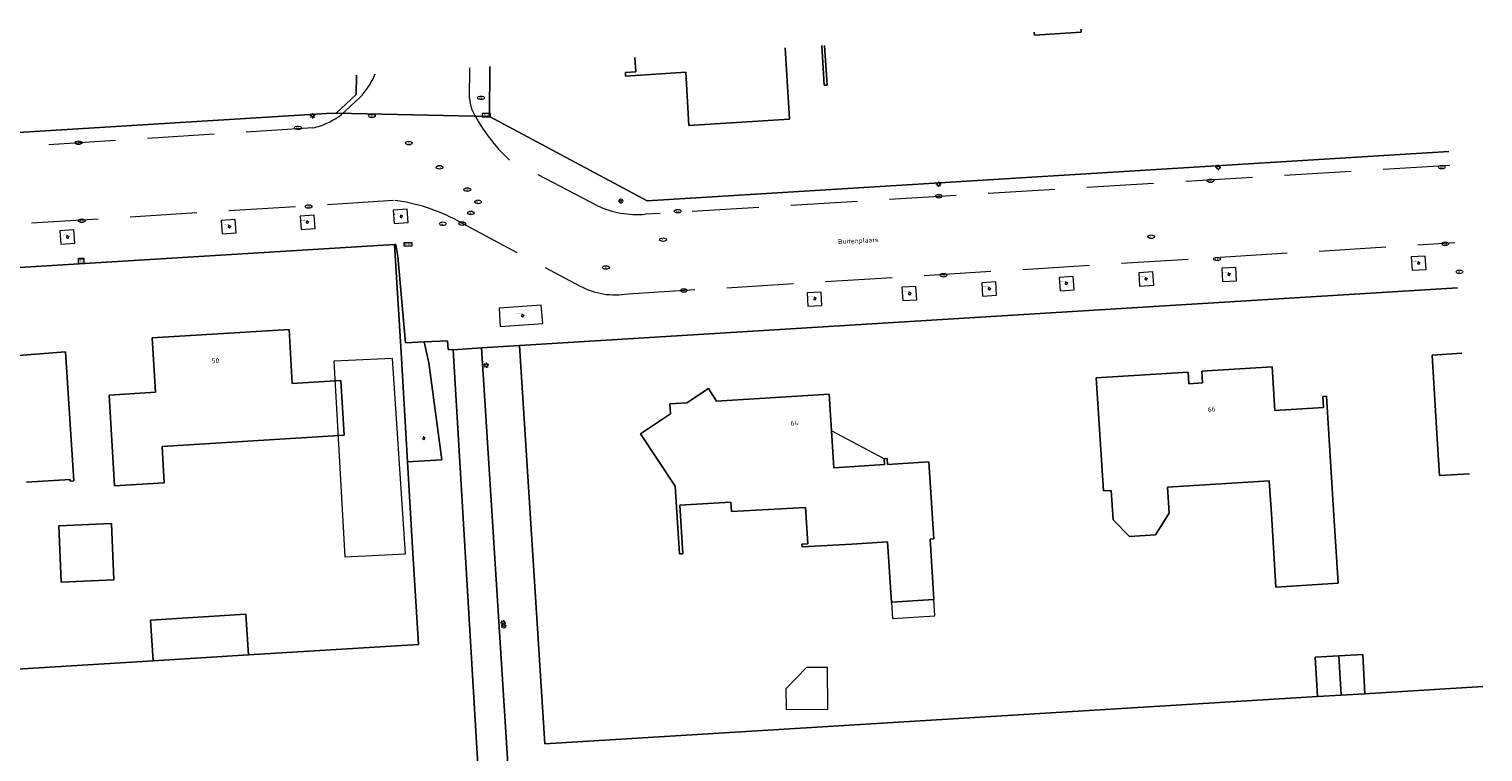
# Model space of a CAD drawing. Header units: metres. Extents: x 162098 to 162858, y 502351 to 503184.
# Tile 96 of 96: x 162702 to 162811, y 503130 to 503184. Entities that reach past the tile are written whole.
import ezdxf
from ezdxf.enums import TextEntityAlignment as Align

# ---------------------------------------------------------------- set-up
doc = ezdxf.new("R2010")
doc.units = ezdxf.units.M
doc.linetypes.add('RI-HWA-SO', pattern=[7.4, 5, -2.4])
for name, color, linetype, lineweight, true_color in [('B-PV-GR-BEPLANTING_CULTUUR_BOSPLANTSOEN-GV', 7, 'Continuous', 13, 0x99cc00), ('B-PV-GR-BEPLANTING_CULTUUR_HEESTERS-GV', 7, 'Continuous', 13, 0x99cc00), ('B-PV-GR-BOOM-S', 7, 'Continuous', 13, 0x4c9900), ('B-PV-RI-HWA_GOOT_MOLGOOT-G', 150, 'RI-HWA-SO', 18, 0x007fff)]:
    doc.layers.add(name, color=color, linetype=linetype, lineweight=lineweight, true_color=true_color)
for name, color, linetype, lineweight in [('B-PV-IE-MEUBILAIR-S', 252, 'Continuous', 13), ('B-PV-IE-MEUBILAIR_WEGMEUBILAIR-GV', 252, 'Continuous', 13), ('B-PV-IE-TERREINAFSCHEIDING_KUNSTMATIG_MUUR-GV', 252, 'Continuous', 13), ('B-PV-OG-BEBOUWING-GV', 7, 'Continuous', 18), ('B-PV-OG-BEBOUWING-T18', 7, 'Continuous', 18), ('B-PV-OG-BEBOUWING_LUIFEL-GV', 7, 'Continuous', 18), ('B-PV-OG-TERREIN_ERF-GV', 252, 'Continuous', 13), ('B-PV-OG-TOPOGRAFIE-T18', 7, 'Continuous', 18), ('B-PV-VH-OPENVERHARDING_BETONSTRAATSTEEN-GV', 252, 'Continuous', 13), ('B-PV-VH-OPENVERHARDING_TEGEL-GV', 252, 'Continuous', 13)]:
    doc.layers.add(name, color=color, linetype=linetype, lineweight=lineweight)
doc.styles.add('NLCS-ISO', font='NLCS-ISO.ttf')
doc.styles.add('NLCS-ISO-M200-T18', font='NLCS-ISO.ttf', dxfattribs={"height": 1.8})

# ---------------------------------------------------------------- blocks, each defined once
blk = doc.blocks.new('SIE-MEUBILAIR_BORD_STRAATNAAM-SO')
blk.add_lwpolyline([(-1.62, -0.62), (1.62, -0.62), (1.62, 0.62), (-1.62, 0.62)], close=True)
at = {"style": 'NLCS-ISO'}
blk.add_text('straat', height=0.75, dxfattribs=at).set_placement((0, 0.08), align=Align.MIDDLE_CENTER)
blk = doc.blocks.new('SIE-MEUBILAIR_KAST_TELECOM-SO')
for points in [[(-1, 1), (1, 1), (1, 0.84), (-1, 0.84)], [(-1, 0.76), (1, 0.76), (1, -1), (-1, -1)]]:
    blk.add_lwpolyline(points, close=True)
at = {"style": 'NLCS-ISO'}
blk.add_text('tele', height=0.75, dxfattribs=at).set_placement((0, 0), align=Align.MIDDLE_CENTER)
blk = doc.blocks.new('SIE-MEUBILAIR_PAAL_LICHTMAST-SO')
for points in [[(-0.62, 0), (-1, 0)], [(-0.71, 0.71), (-0.44, 0.44)], [(0, 1), (0, 0.62)], [(0.44, 0.44), (0.71, 0.71)], [(1, 0), (0.62, 0)], [(-0.71, -0.71), (-0.44, -0.44)], [(0, -0.62), (0, -1)], [(0.44, -0.44), (0.71, -0.71)]]:
    blk.add_lwpolyline(points)
blk.add_circle((0, 0), 0.5)
blk = doc.blocks.new('SIE-MEUBILAIR_PUT_RIOOLPUT-SO')
blk.add_ellipse((0, 0), major_axis=(1.25, 0), ratio=0.54)
at = {"style": 'NLCS-ISO'}
blk.add_text('ri', height=0.75, dxfattribs=at).set_placement((-0.04, 0.07), align=Align.MIDDLE_CENTER)
blk = doc.blocks.new('SIE-MEUBILAIR_PUT_KOLK-SO')
blk.add_ellipse((0, 0), major_axis=(1.25, 0), ratio=0.54)
at = {"style": 'NLCS-ISO'}
blk.add_text('klk', height=0.75, dxfattribs=at).set_placement((0.03, 0), align=Align.MIDDLE_CENTER)
blk = doc.blocks.new('SIE-MEUBILAIR_PUT_WATERLEIDINGPUT-SO')
blk.add_ellipse((0, 0), major_axis=(1.25, 0), ratio=0.54)
at = {"style": 'NLCS-ISO'}
blk.add_text('wl', height=0.75, dxfattribs=at).set_placement((-0.14, 0), align=Align.MIDDLE_CENTER)
blk = doc.blocks.new('SIE-MEUBILAIR_PUT_BRANDKRAAN-SO')
blk.add_ellipse((0, 0), major_axis=(1.25, 0), ratio=0.54)
at = {"style": 'NLCS-ISO'}
blk.add_text('bk', height=0.75, dxfattribs=at).set_placement((0.03, 0), align=Align.MIDDLE_CENTER)
blk = doc.blocks.new('SIE-MEUBILAIR_PUT_DRAINAGEPUT-SO')
blk.add_ellipse((0, 0), major_axis=(1.25, 0), ratio=0.54)
at = {"style": 'NLCS-ISO'}
blk.add_text('dr', height=0.75, dxfattribs=at).set_placement((0.03, 0), align=Align.MIDDLE_CENTER)
blk = doc.blocks.new('SGR-BOOM_GBKN-SO')
for centre, start, end in [((-0.25, -0.1), 67.1244, 157.1244), ((-0.1, 0.25), 157.1244, 247.1244), ((-0.1, 0.25), 337.1244, 157.1244), ((0.25, 0.1), 247.1244, 337.1244), ((-0.25, -0.1), 157.1244, 337.1244), ((0.1, -0.25), 157.1244, 337.1244), ((0.1, -0.25), 337.1244, 67.1244)]:
    blk.add_arc(centre, 0.188, start, end)
at = {"extrusion": (0, 0, -1)}
blk.add_arc((-0.25, 0.1), 0.188, 22.8756, 202.8756, dxfattribs=at)
at = {"style": 'NLCS-ISO'}
blk.add_attdef('SOORT', text='', height=0.35, dxfattribs=at).set_placement((0, 0.75), align=Align.MIDDLE_RIGHT)

msp = doc.modelspace()

# ---------------------------------------------------------------- linework, layer by layer
at = {"layer": 'B-PV-GR-BEPLANTING_CULTUUR_BOSPLANTSOEN-GV'}
for points in [[(162736.13, 503124.2), (162733.98, 503160.312), (162733.604, 503160.338), (162733.565, 503160.985), (162731.822, 503160.901), (162732.16, 503159.347), (162733.136, 503152.073), (162730.569, 503151.918), (162730.95, 503145.502), (162731.38, 503138.25), (162718.67, 503137.468), (162711.525, 503137.014), (162665.574, 503134.201)], [(162811.041, 503135.105), (162802.199, 503134.547), (162800.426, 503134.454), (162798.653, 503134.361), (162740.844, 503130.817), (162738.95, 503160.637), (162736.104, 503160.45), (162738.291, 503125.768)]]:
    msp.add_lwpolyline(points, dxfattribs=at)
at = {"layer": 'B-PV-GR-BEPLANTING_CULTUUR_HEESTERS-GV'}
msp.add_lwpolyline([(162733.136, 503152.073), (162732.16, 503159.347), (162731.822, 503160.901), (162730.409, 503160.833), (162729.833, 503167.286), (162729.685, 503168.203), (162729.603, 503168.198), (162730.083, 503160.1), (162730.569, 503151.918)], close=True, dxfattribs=at)
at = {"layer": 'B-PV-IE-MEUBILAIR_WEGMEUBILAIR-GV'}
for points in [[(162729.497, 503170.761), (162729.565, 503169.762), (162730.614, 503169.833), (162730.546, 503170.832)], [(162716.631, 503169.986), (162716.699, 503168.987), (162717.748, 503169.058), (162717.68, 503170.057)], [(162722.54, 503170.313), (162722.608, 503169.314), (162723.657, 503169.385), (162723.589, 503170.384)], [(162704.552, 503169.23), (162704.62, 503168.231), (162705.669, 503168.302), (162705.601, 503169.301)], [(162805.674, 503167.262), (162805.742, 503166.263), (162806.791, 503166.334), (162806.723, 503167.333)], [(162791.496, 503166.412), (162791.564, 503165.413), (162792.613, 503165.484), (162792.545, 503166.483)], [(162773.533, 503165.33), (162773.601, 503164.331), (162774.65, 503164.402), (162774.582, 503165.401)], [(162779.328, 503165.718), (162779.396, 503164.719), (162780.445, 503164.79), (162780.377, 503165.789)], [(162785.287, 503166.07), (162785.355, 503165.071), (162786.404, 503165.142), (162786.336, 503166.141)], [(162760.466, 503164.565), (162760.534, 503163.566), (162761.583, 503163.637), (162761.515, 503164.636)], [(162767.561, 503164.99), (162767.629, 503163.991), (162768.678, 503164.062), (162768.61, 503165.061)], [(162740.686, 503162.277), (162740.571, 503163.654), (162737.425, 503163.44), (162737.499, 503162.066)]]:
    msp.add_lwpolyline(points, close=True, dxfattribs=at)
at = {"layer": 'B-PV-IE-TERREINAFSCHEIDING_KUNSTMATIG_MUUR-GV'}
msp.add_lwpolyline([(162761.563, 503183.093), (162761.743, 503180.12), (162761.963, 503180.133), (162761.783, 503183.107)], dxfattribs=at)
at = {"layer": 'B-PV-OG-BEBOUWING-GV'}
for points in [[(162777.464, 503184.103), (162777.479, 503183.871), (162780.981, 503184.1), (162780.966, 503184.326)], [(162747.588, 503182.205), (162747.653, 503181.118), (162746.875, 503181.069), (162746.891, 503180.8), (162751.385, 503181.086), (162751.627, 503177.093), (162759.142, 503177.57), (162758.818, 503182.918)], [(162702.068, 503150.391), (162705.314, 503150.587), (162705.321, 503150.477), (162705.59, 503150.493), (162704.968, 503160.153), (162701.468, 503159.892)], [(162809.456, 503160.047), (162807.237, 503159.91), (162807.619, 503153.632)], [(162807.619, 503153.632), (162807.786, 503150.889), (162810.029, 503151.026)]]:
    msp.add_lwpolyline(points, dxfattribs=at)
for points in [[(162712.209, 503153.071), (162725.834, 503153.909), (162725.589, 503158.022), (162721.946, 503157.798), (162721.706, 503161.841), (162711.465, 503161.211), (162711.707, 503157.128), (162708.233, 503156.914), (162708.637, 503150.115), (162712.371, 503150.345)], [(162799.34, 503156.839), (162799.071, 503156.822), (162799.123, 503155.984), (162795.48, 503155.76), (162795.276, 503159.034), (162789.996, 503158.709), (162790.051, 503157.831), (162789.033, 503157.768), (162788.978, 503158.647), (162782.098, 503158.223), (162782.637, 503149.74), (162783.228, 503149.776), (162783.363, 503147.584), (162784.589, 503146.341), (162786.538, 503146.461), (162787.562, 503148.07), (162787.441, 503150.036), (162795.054, 503150.504), (162795.212, 503148.019), (162795.55, 503142.539), (162800.209, 503142.826), (162799.871, 503148.306)], [(162769.947, 503146.149), (162769.588, 503151.922), (162766.487, 503151.731), (162766.46, 503152.17), (162766.241, 503152.157), (162766.268, 503151.718), (162762.466, 503151.484), (162762.121, 503156.994), (162753.698, 503156.475), (162753.08, 503157.409), (162751.471, 503156.338), (162750.198, 503156.26), (162750.245, 503155.522), (162747.994, 503154.025), (162750.59, 503150.106), (162750.913, 503145.022), (162751.182, 503145.038), (162750.951, 503148.67), (162754.756, 503148.89), (162754.8, 503148.192), (162760.351, 503148.513), (162760.525, 503145.779), (162760.085, 503145.754), (162760.098, 503145.554), (162763.819, 503145.77), (162766.496, 503145.935), (162766.775, 503141.423), (162769.959, 503141.619), (162769.679, 503146.132)], [(162704.479, 503147.137), (162704.651, 503142.916), (162708.598, 503143.078), (162708.426, 503147.298)], [(162718.476, 503140.512), (162711.332, 503140.058), (162711.525, 503137.014), (162718.67, 503137.468)], [(162798.653, 503134.361), (162800.426, 503134.454), (162800.271, 503137.397), (162798.498, 503137.303)], [(162800.271, 503137.397), (162800.426, 503134.454), (162802.199, 503134.547), (162802.044, 503137.49)]]:
    msp.add_lwpolyline(points, close=True, dxfattribs=at)
at = {"layer": 'B-PV-OG-BEBOUWING_LUIFEL-GV'}
for points in [[(162730.413, 503145.027), (162729.443, 503159.667), (162725.049, 503159.461), (162725.866, 503144.814)], [(162762.293, 503154.239), (162762.466, 503151.484), (162766.268, 503151.718), (162766.241, 503152.157)], [(162766.775, 503141.423), (162766.851, 503140.195), (162770.035, 503140.391), (162769.959, 503141.619)], [(162761.997, 503136.528), (162760.433, 503136.514), (162758.882, 503134.934), (162758.897, 503133.37), (162762.026, 503133.398)]]:
    msp.add_lwpolyline(points, close=True, dxfattribs=at)
at = {"layer": 'B-PV-OG-TERREIN_ERF-GV'}
for points in [[(162780.966, 503184.326), (162780.981, 503184.1), (162777.479, 503183.871), (162777.464, 503184.103)], [(162758.818, 503182.918), (162759.142, 503177.57), (162751.627, 503177.093), (162751.385, 503181.086), (162746.891, 503180.8), (162746.875, 503181.069), (162747.653, 503181.118), (162747.588, 503182.205)], [(162761.783, 503183.107), (162761.963, 503180.133), (162761.743, 503180.12), (162761.563, 503183.093)], [(162736.731, 503181.515), (162736.693, 503177.773), (162748.512, 503171.473), (162808.496, 503175.157)], [(162663.606, 503176.867), (162663.942, 503174.278), (162683.216, 503175.463), (162724.509, 503178.003), (162725.224, 503178.02), (162726.727, 503179.415), (162726.742, 503180.88)], [(162503.115, 503155.73), (162504.487, 503136.329), (162504.837, 503136.353), (162528.092, 503137.784), (162528.031, 503138.782), (162571.931, 503141.484), (162571.999, 503140.32), (162573.172, 503120.531), (162665.977, 503126.227), (162665.574, 503134.201), (162711.525, 503137.014), (162711.332, 503140.058), (162718.476, 503140.512), (162718.67, 503137.468), (162731.38, 503138.25), (162730.95, 503145.502), (162730.569, 503151.918), (162730.083, 503160.1), (162729.603, 503168.198), (162684.029, 503165.394), (162663.727, 503164.145), (162664.201, 503156.174), (162571.398, 503150.479), (162570.185, 503170.929)], [(162809.144, 503164.957), (162738.95, 503160.637)], [(162701.468, 503159.892), (162704.968, 503160.153), (162705.59, 503150.493), (162705.321, 503150.477), (162705.314, 503150.587), (162702.068, 503150.391)], [(162738.95, 503160.637), (162740.844, 503130.817), (162798.653, 503134.361), (162798.498, 503137.303), (162800.271, 503137.397), (162802.044, 503137.49), (162802.199, 503134.547), (162811.041, 503135.105)], [(162807.619, 503153.632), (162807.237, 503159.91), (162809.456, 503160.047)], [(162810.029, 503151.026), (162807.786, 503150.889), (162807.619, 503153.632)]]:
    msp.add_lwpolyline(points, dxfattribs=at)
for points in [[(162712.209, 503153.071), (162712.371, 503150.345), (162708.637, 503150.115), (162708.233, 503156.914), (162711.707, 503157.128), (162711.465, 503161.211), (162721.706, 503161.841), (162721.946, 503157.798), (162725.589, 503158.022), (162725.834, 503153.909)], [(162799.34, 503156.839), (162799.871, 503148.306), (162800.209, 503142.826), (162795.55, 503142.539), (162795.212, 503148.019), (162795.054, 503150.504), (162787.441, 503150.036), (162787.562, 503148.07), (162786.538, 503146.461), (162784.589, 503146.341), (162783.363, 503147.584), (162783.228, 503149.776), (162782.637, 503149.74), (162782.098, 503158.223), (162788.978, 503158.647), (162789.033, 503157.768), (162790.051, 503157.831), (162789.996, 503158.709), (162795.276, 503159.034), (162795.48, 503155.76), (162799.123, 503155.984), (162799.071, 503156.822)], [(162769.947, 503146.149), (162769.679, 503146.132), (162769.959, 503141.619), (162766.775, 503141.423), (162766.496, 503145.935), (162763.819, 503145.77), (162760.098, 503145.554), (162760.085, 503145.754), (162760.525, 503145.779), (162760.351, 503148.513), (162754.8, 503148.192), (162754.756, 503148.89), (162750.951, 503148.67), (162751.182, 503145.038), (162750.913, 503145.022), (162750.59, 503150.106), (162747.994, 503154.025), (162750.245, 503155.522), (162750.198, 503156.26), (162751.471, 503156.338), (162753.08, 503157.409), (162753.698, 503156.475), (162762.121, 503156.994), (162762.466, 503151.484), (162766.268, 503151.718), (162766.241, 503152.157), (162766.46, 503152.17), (162766.487, 503151.731), (162769.588, 503151.922)], [(162704.479, 503147.137), (162708.426, 503147.298), (162708.598, 503143.078), (162704.651, 503142.916)]]:
    msp.add_lwpolyline(points, close=True, dxfattribs=at)
at = {"layer": 'B-PV-RI-HWA_GOOT_MOLGOOT-G'}
for points in [[(162735.211, 503179.147), (162735.223, 503181.419)], [(162726.985, 503179.178), (162725.639, 503177.937)], [(162723.481, 503176.921), (162663.89, 503173.107)], [(162744.773, 503171.098), (162738.175, 503174.537)], [(162808.562, 503174.112), (162748.346, 503170.454)], [(162665.502, 503167.494), (162729.512, 503171.507)], [(162734.336, 503169.958), (162743.442, 503165.107)], [(162747.076, 503164.504), (162808.929, 503168.336)]]:
    msp.add_lwpolyline(points, dxfattribs=at)
for points in [[(162728.159, 503180.97, -0.0866746), (162726.985, 503179.178)], [(162735.475, 503178.11, -0.106305), (162735.211, 503179.147)], [(162725.639, 503177.937, -0.110278), (162723.481, 503176.921)], [(162738.175, 503174.537, -0.0856108), (162735.475, 503178.11)], [(162729.512, 503171.507, -0.0946898), (162734.336, 503169.958)], [(162748.346, 503170.454, -0.1287477), (162744.773, 503171.098)], [(162743.442, 503165.107, 0.1703041), (162747.076, 503164.504)]]:
    msp.add_lwpolyline(points, format="xyb", dxfattribs=at)
at = {"layer": 'B-PV-VH-OPENVERHARDING_BETONSTRAATSTEEN-GV'}
for points in [[(162726.742, 503180.88), (162726.727, 503179.415), (162725.224, 503178.02), (162736.693, 503177.773), (162736.731, 503181.515)], [(162808.496, 503175.157), (162748.512, 503171.473), (162736.693, 503177.773), (162725.224, 503178.02), (162724.509, 503178.003), (162683.216, 503175.463), (162684.029, 503165.394), (162729.603, 503168.198), (162729.685, 503168.203), (162729.833, 503167.286), (162730.409, 503160.833), (162731.822, 503160.901), (162733.565, 503160.985), (162733.604, 503160.338), (162733.98, 503160.312), (162736.104, 503160.45), (162738.95, 503160.637), (162809.144, 503164.957)]]:
    msp.add_lwpolyline(points, dxfattribs=at)
at = {"layer": 'B-PV-VH-OPENVERHARDING_TEGEL-GV'}
msp.add_lwpolyline([(162793.079, 503115.578), (162792.977, 503117.057), (162808.309, 503117.92), (162808.209, 503119.743), (162806.405, 503119.635), (162808.576, 503122.109), (162808.95, 503122.535), (162806.778, 503122.574), (162804.088, 503119.496), (162741.626, 503115.747), (162738.752, 503118.45), (162738.45, 503123.244), (162738.291, 503125.768), (162736.104, 503160.45), (162733.98, 503160.312), (162736.13, 503124.2), (162736.214, 503122.797), (162736.438, 503118.928), (162736.67, 503115.544), (162697.307, 503112.932)], dxfattribs=at)

# ---------------------------------------------------------------- block references
at = {"layer": 'B-PV-GR-BOOM-S', "xscale": 0.2, "yscale": 0.2, "zscale": 0.2}
for p in [(162717.234, 503169.536), (162723.082, 503169.873), (162730.092, 503170.311), (162705.135, 503168.761), (162806.24, 503166.805), (162779.869, 503165.288), (162785.834, 503165.625), (162792.035, 503165.962), (162761.046, 503164.142), (162768.141, 503164.512), (162774.106, 503164.883), (162739.178, 503162.863), (162731.792, 503153.684)]:
    msp.add_blockref('SGR-BOOM_GBKN-SO', p, dxfattribs=at).add_auto_attribs({'SOORT': '****%%c***m'})
at = {"layer": 'B-PV-IE-MEUBILAIR-S', "xscale": 0.2, "yscale": 0.2, "zscale": 0.2}
for name, p in [('SIE-MEUBILAIR_PUT_BRANDKRAAN-SO', (162736.067, 503179.175)), ('SIE-MEUBILAIR_PUT_KOLK-SO', (162722.374, 503176.924)), ('SIE-MEUBILAIR_PAAL_LICHTMAST-SO', (162723.455, 503177.838)), ('SIE-MEUBILAIR_PUT_DRAINAGEPUT-SO', (162727.907, 503177.83)), ('SIE-MEUBILAIR_BORD_STRAATNAAM-SO', (162736.467, 503177.87)), ('SIE-MEUBILAIR_PUT_KOLK-SO', (162705.956, 503175.819)), ('SIE-MEUBILAIR_PUT_RIOOLPUT-SO', (162730.67, 503175.794)), ('SIE-MEUBILAIR_PUT_RIOOLPUT-SO', (162732.962, 503173.975)), ('SIE-MEUBILAIR_PAAL_LICHTMAST-SO', (162791.236, 503173.966)), ('SIE-MEUBILAIR_PUT_KOLK-SO', (162807.97, 503173.987)), ('SIE-MEUBILAIR_PAAL_LICHTMAST-SO', (162770.312, 503172.707)), ('SIE-MEUBILAIR_PUT_KOLK-SO', (162790.656, 503172.972)), ('SIE-MEUBILAIR_PUT_DRAINAGEPUT-SO', (162735.041, 503172.303)), ('SIE-MEUBILAIR_PAAL_LICHTMAST-SO', (162746.539, 503171.448)), ('SIE-MEUBILAIR_PUT_KOLK-SO', (162770.332, 503171.806)), ('SIE-MEUBILAIR_PUT_KOLK-SO', (162723.168, 503171.042)), ('SIE-MEUBILAIR_PUT_DRAINAGEPUT-SO', (162735.309, 503170.555)), ('SIE-MEUBILAIR_PUT_DRAINAGEPUT-SO', (162735.848, 503171.381)), ('SIE-MEUBILAIR_PUT_KOLK-SO', (162750.788, 503170.697)), ('SIE-MEUBILAIR_PUT_KOLK-SO', (162706.188, 503169.978)), ('SIE-MEUBILAIR_PUT_WATERLEIDINGPUT-SO', (162733.209, 503169.75)), ('SIE-MEUBILAIR_PUT_KOLK-SO', (162734.668, 503169.757)), ('SIE-MEUBILAIR_PUT_RIOOLPUT-SO', (162749.692, 503168.557)), ('SIE-MEUBILAIR_PUT_RIOOLPUT-SO', (162786.21, 503168.78)), ('SIE-MEUBILAIR_PUT_KOLK-SO', (162808.22, 503168.25)), ('SIE-MEUBILAIR_BORD_STRAATNAAM-SO', (162730.605, 503168.207)), ('SIE-MEUBILAIR_KAST_TELECOM-SO', (162706.153, 503166.976)), ('SIE-MEUBILAIR_PUT_RIOOLPUT-SO', (162745.418, 503166.474)), ('SIE-MEUBILAIR_PUT_KOLK-SO', (162791.146, 503167.109)), ('SIE-MEUBILAIR_PUT_BRANDKRAAN-SO', (162809.282, 503166.143)), ('SIE-MEUBILAIR_PUT_KOLK-SO', (162770.679, 503165.892)), ('SIE-MEUBILAIR_PUT_KOLK-SO', (162751.247, 503164.753)), ('SIE-MEUBILAIR_PAAL_LICHTMAST-SO', (162736.45, 503159.154)), ('SIE-MEUBILAIR_PAAL_LICHTMAST-SO', (162737.717, 503139.873)), ('SIE-MEUBILAIR_PAAL_LICHTMAST-SO', (162737.767, 503139.644))]:
    msp.add_blockref(name, p, dxfattribs=at)

# ---------------------------------------------------------------- texts
at = {"layer": 'B-PV-OG-BEBOUWING-T18', "style": 'NLCS-ISO-M200-T18'}
for s, p in [('50', (162716.197, 503159.498)), ('66', (162790.739, 503155.87)), ('64', (162759.526, 503154.83))]:
    msp.add_text(s, height=0.36, rotation=3.5, dxfattribs=at).set_placement(p, align=Align.MIDDLE)
at = {"layer": 'B-PV-OG-TOPOGRAFIE-T18', "style": 'NLCS-ISO-M200-T18'}
msp.add_text('Buitenplaats', height=0.36, rotation=2.7, dxfattribs=at).set_placement((162764.301, 503168.431), align=Align.MIDDLE)

doc.saveas('drawing.dxf')
